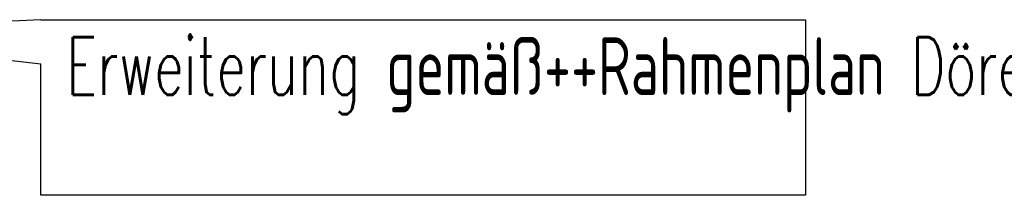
# Model space of a CAD drawing. Extents: x 3408899 to 3411804, y 5788010 to 5789500.
# Tile 8 of 11: x 3410058 to 3410399, y 5788710 to 5788771. Entities that reach past the tile are written whole.
import ezdxf

# ---------------------------------------------------------------- set-up
doc = ezdxf.new("R2010")
doc.units = 0
doc.header["$MEASUREMENT"] = 0
doc.linetypes.add('LINIENART0', pattern=[0])
doc.layers.add('Beschriftung_Kreis', color=7, linetype='Continuous')
doc.styles.add('SIMPLEX', font='simplex')

msp = doc.modelspace()

# ---------------------------------------------------------------- linework, layer by layer
at = {"layer": 'Beschriftung_Kreis', "color": 156, "linetype": 'LINIENART0'}
for p, q in [((3410065.27309, 5788771.13695), (3409970.27952, 5788766.61205)), ((3410065.27309, 5788771.13695), (3410330.26265, 5788771.13695)), ((3410330.26265, 5788771.13695), (3410330.26265, 5788710.38835)), ((3410021.77524, 5788760.78091), (3410065.27309, 5788755.85542)), ((3410065.27309, 5788710.38835), (3410065.27309, 5788755.85542)), ((3410330.26265, 5788710.38835), (3410065.27309, 5788710.38835))]:
    msp.add_line(p, q, dxfattribs=at)

# ---------------------------------------------------------------- texts
at = {"layer": 'Beschriftung_Kreis', "color": 156, "linetype": 'LINIENART0', "style": 'SIMPLEX', "width": 0.66046}
msp.add_text('Erweiterung gemäß++Rahmenplan Dörenthe', height=20, dxfattribs=at).set_placement((3410074.098, 5788745.092))

doc.saveas('drawing.dxf')
